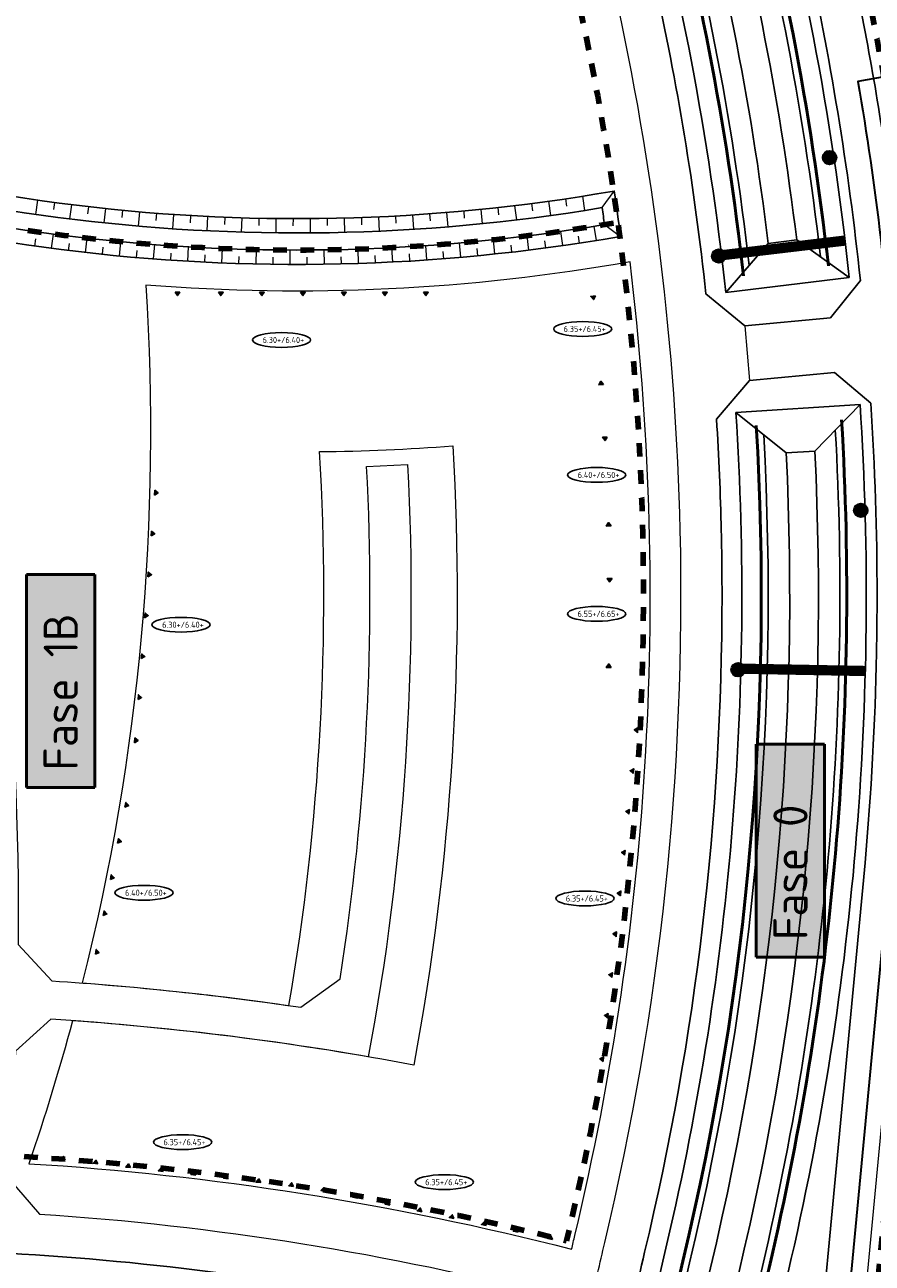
# Model space of a CAD drawing. Extents: x 168028 to 170416, y 448671 to 449636.
# Tile 7 of 32: x 168372 to 168496, y 448832 to 449013. Entities that reach past the tile are written whole.
import ezdxf
from ezdxf.enums import TextEntityAlignment as Align
from ezdxf.lldxf.tags import DXFTag

# ---------------------------------------------------------------- set-up
doc = ezdxf.new("R2010")
doc.units = 0
doc.linetypes.add('XX-FASEGRENS', pattern=[4, 2, -2])
for name, color, linetype, lineweight in [('N-CO-GC-DAMWAND-G', 60, 'OB-BESCHOEIING', 50), ('N-RO-OG-TOPOGRAFIE_BEBOUWING_ENTREE-S', 7, 'Continuous', 25), ('N-WA-GW-GRONDWERKLIJN-G', 90, 'Continuous', 25), ('N-WE-GW-TALUDARCERING_KORT-G', 90, 'Continuous', 13), ('N-WE-GW-TALUDARCERING_LANG-G', 90, 'Continuous', 13), ('N-WE-VH-KANTVERHARDING-G', 210, 'Continuous', 18), ('N-XX-AL-PEILMAAT_VLOERPEIL-S', 7, 'Continuous', 25), ('X-XX-AL-FASE-T50', 130, 'Continuous', 50), ('X-XX-AL-REFERENTIE-G', 7, 'Continuous', 25)]:
    doc.layers.add(name, color=color, linetype=linetype, lineweight=lineweight)
for name, color, linetype, lineweight, true_color in [('N-GV-GR-BOOM_KNELPUNT-G', 7, 'Continuous', 35, 0xff8000), ('N-OI-KL-ZINKER-G', 7, 'Continuous', 35, 0xffca80), ('N-OI-RI-PERSLEIDING-G', 6, 'RI-PERS', 35, 0xff00ff), ('N01-WE-KG-KADASTRAAL-O', 150, 'Continuous', 18, 0x007fff), ('X-XX-AL-FASEGRENS-G', 7, 'XX-FASEGRENS', 100, 0x0d33f2)]:
    doc.layers.add(name, color=color, linetype=linetype, lineweight=lineweight, true_color=true_color)
doc.styles.add('NLCS-ISO', font='NLCS-ISO.ttf')
doc.styles.add('NLCS-ISO-ANNOTATIEF-T50', font='NLCS-ISO.ttf', dxfattribs={"height": 5})
doc.styles.get("Standard").update_dxf_attribs({"font": 'iso.shx'})
doc.linetypes.add('OB-BESCHOEIING', pattern='A,30,-5,[1,NLCS.SHX,S=1,R=0,X=0,Y=0],-5', length=40)
tags = doc.linetypes.add('RI-PERS', pattern='A,7,-2,["P",Standard,S=1.8,R=0,X=-0.5,Y=-0.9],-2,7,-2,[102,NLCS.SHX,S=1,R=180,X=0,Y=0],-2', length=22).pattern_tags.tags
tags[6] = DXFTag(74, 10)

msp = doc.modelspace()

# ---------------------------------------------------------------- hatches: boundary and pattern name
at = {"layer": 'N-GV-GR-BOOM_KNELPUNT-G'}
h = msp.add_hatch(color=256, dxfattribs=at)
h.dxf.hatch_style = 1
edge = h.paths.add_edge_path()
edge.add_arc((168489.415, 448993.407), 1, 0, 360)
h = msp.add_hatch(color=256, dxfattribs=at)
h.dxf.hatch_style = 1
edge = h.paths.add_edge_path()
edge.add_arc((168473.208, 448979.012), 1, 0, 360)
h = msp.add_hatch(color=256, dxfattribs=at)
h.dxf.hatch_style = 1
edge = h.paths.add_edge_path()
edge.add_arc((168493.976, 448941.806), 1, 0, 360)
h = msp.add_hatch(color=256, dxfattribs=at)
h.dxf.hatch_style = 1
edge = h.paths.add_edge_path()
edge.add_arc((168476.032, 448918.493), 1, 0, 360)
at = {"layer": 'N-RO-OG-TOPOGRAFIE_BEBOUWING_ENTREE-S'}
for points in [[(168393.657, 448973.711), (168394.357, 448973.711), (168394.007, 448973.211)], [(168400.007, 448973.711), (168400.707, 448973.711), (168400.357, 448973.211)], [(168406.007, 448973.711), (168406.707, 448973.711), (168406.357, 448973.211)], [(168412.007, 448973.711), (168412.707, 448973.711), (168412.357, 448973.211)], [(168418.007, 448973.711), (168418.707, 448973.711), (168418.357, 448973.211)], [(168424.007, 448973.711), (168424.707, 448973.711), (168424.357, 448973.211)], [(168430.007, 448973.711), (168430.707, 448973.711), (168430.357, 448973.211)], [(168455.172, 448973.171), (168454.474, 448973.107), (168454.869, 448972.641)], [(168456.361, 448960.226), (168455.664, 448960.162), (168455.967, 448960.691)], [(168456.897, 448952.531), (168456.198, 448952.501), (168456.568, 448952.016)], [(168390.652, 448944.046), (168390.708, 448944.744), (168391.178, 448944.355)], [(168390.171, 448938.065), (168390.227, 448938.763), (168390.697, 448938.374)], [(168457.442, 448939.542), (168456.743, 448939.513), (168457.071, 448940.027)], [(168389.689, 448932.085), (168389.746, 448932.783), (168390.216, 448932.394)], [(168457.581, 448931.835), (168456.881, 448931.842), (168457.226, 448931.339)], [(168389.208, 448926.104), (168389.264, 448926.802), (168389.735, 448926.413)], [(168388.727, 448920.123), (168388.783, 448920.821), (168389.254, 448920.432)], [(168457.449, 448918.836), (168456.749, 448918.843), (168457.104, 448919.339)], [(168388.246, 448914.143), (168388.302, 448914.841), (168388.772, 448914.452)], [(168461.303, 448909.28), (168461.376, 448909.977), (168460.843, 448909.681)], [(168387.737, 448907.813), (168387.793, 448908.511), (168388.263, 448908.122)], [(168460.68, 448903.313), (168460.752, 448904.009), (168460.219, 448903.713)], [(168386.325, 448898.413), (168386.463, 448899.099), (168386.885, 448898.658)], [(168460.056, 448897.346), (168460.128, 448898.042), (168459.595, 448897.746)], [(168385.261, 448893.119), (168385.399, 448893.805), (168385.82, 448893.364)], [(168459.432, 448891.378), (168459.505, 448892.074), (168458.971, 448891.778)], [(168384.196, 448887.825), (168384.334, 448888.511), (168384.756, 448888.07)], [(168458.808, 448885.411), (168458.881, 448886.107), (168458.347, 448885.811)], [(168383.132, 448882.531), (168383.27, 448883.217), (168383.691, 448882.776)], [(168458.184, 448879.443), (168458.257, 448880.139), (168457.723, 448879.843)], [(168381.998, 448876.894), (168382.136, 448877.58), (168382.558, 448877.138)], [(168457.56, 448873.476), (168457.633, 448874.172), (168457.099, 448873.876)], [(168456.936, 448867.508), (168457.009, 448868.204), (168456.475, 448867.908)], [(168456.276, 448861.193), (168456.349, 448861.889), (168455.815, 448861.593)], [(168377.604, 448846.765), (168376.908, 448846.844), (168377.313, 448847.301)], [(168382.372, 448846.217), (168381.677, 448846.297), (168382.082, 448846.753)], [(168387.141, 448845.669), (168386.446, 448845.749), (168386.85, 448846.206)], [(168391.91, 448845.121), (168391.214, 448845.201), (168391.619, 448845.658)], [(168396.678, 448844.573), (168395.983, 448844.653), (168396.388, 448845.11)], [(168401.447, 448844.026), (168400.751, 448844.105), (168401.156, 448844.562)], [(168406.216, 448843.478), (168405.52, 448843.558), (168405.925, 448844.014)], [(168410.989, 448842.929), (168410.293, 448843.009), (168410.698, 448843.466)], [(168415.675, 448842.19), (168414.99, 448842.335), (168415.436, 448842.752)], [(168420.37, 448841.195), (168419.686, 448841.34), (168420.132, 448841.757)], [(168425.066, 448840.201), (168424.381, 448840.346), (168424.827, 448840.762)], [(168429.762, 448839.206), (168429.077, 448839.351), (168429.523, 448839.768)], [(168434.458, 448838.212), (168433.773, 448838.357), (168434.219, 448838.773)], [(168439.154, 448837.217), (168438.469, 448837.362), (168438.915, 448837.779)], [(168443.849, 448836.222), (168443.165, 448836.367), (168443.611, 448836.784)], [(168448.892, 448835.154), (168448.207, 448835.299), (168448.653, 448835.716)]]:
    msp.add_hatch(color=256, dxfattribs=at).paths.add_polyline_path(points)

# ---------------------------------------------------------------- linework, layer by layer
at = {"layer": 'N-CO-GC-DAMWAND-G', "flags": 128}
for points in [[(168476.817, 448976.11, 0.0397224), (168464.186, 449041.441, 0.0303567), (168439.393, 449113.57, -0.1830286), (168433.197, 449321.937, -0.1830286)], [(168489.229, 448977.591, 0.0396704), (168476.232, 449044.78, 0.0303567), (168450.946, 449118.342, -0.1831458), (168445.055, 449317.98, -0.1831458)], [(168469.431, 448759.938), (168471.093, 448776.076, -0.0329676), (168480.108, 448829.059, 0.073583), (168491.165, 448955.027, 0.073292)], [(168456.998, 448761.224), (168458.659, 448777.357, -0.0329676), (168467.95, 448831.963, 0.0735364), (168478.691, 448954.208, 0.0732368)]]:
    msp.add_lwpolyline(points, format="xyb", dxfattribs=at)
at = {"layer": 'N-GV-GR-BOOM_KNELPUNT-G'}
for centre in [(168489.415, 448993.407), (168473.208, 448979.012), (168493.976, 448941.806), (168476.032, 448918.493)]:
    msp.add_circle(centre, 1, dxfattribs=at)
at = {"layer": 'N-OI-KL-ZINKER-G', "const_width": 1.5, "flags": 128}
for points in [[(168473.598, 448979.12), (168491.671, 448981.27)], [(168476.436, 448918.649), (168494.634, 448918.31)]]:
    msp.add_lwpolyline(points, dxfattribs=at)
at = {"layer": 'N-OI-RI-PERSLEIDING-G', "flags": 128}
msp.add_lwpolyline([(168499.017, 449005.499), (168493.539, 449004.55, -0.0149497), (168496.894, 448981.39, -0.0521307), (168497.827, 448885.972), (168485.304, 448753.699, -0.1620901), (168482.752, 448747.92, 0.1274428), (168480.42, 448743.479), (168479.372, 448739.007)], format="xyb", dxfattribs=at)
at = {"layer": 'N-RO-OG-TOPOGRAFIE_BEBOUWING_ENTREE-S'}
for points in [[(168393.657, 448973.711), (168394.357, 448973.711), (168394.007, 448973.211)], [(168400.007, 448973.711), (168400.707, 448973.711), (168400.357, 448973.211)], [(168406.007, 448973.711), (168406.707, 448973.711), (168406.357, 448973.211)], [(168412.007, 448973.711), (168412.707, 448973.711), (168412.357, 448973.211)], [(168418.007, 448973.711), (168418.707, 448973.711), (168418.357, 448973.211)], [(168424.007, 448973.711), (168424.707, 448973.711), (168424.357, 448973.211)], [(168430.007, 448973.711), (168430.707, 448973.711), (168430.357, 448973.211)], [(168455.172, 448973.171), (168454.474, 448973.107), (168454.869, 448972.641)], [(168456.361, 448960.226), (168455.664, 448960.162), (168455.967, 448960.691)], [(168456.897, 448952.531), (168456.198, 448952.501), (168456.568, 448952.016)], [(168390.652, 448944.046), (168390.708, 448944.744), (168391.178, 448944.355)], [(168390.171, 448938.065), (168390.227, 448938.763), (168390.697, 448938.374)], [(168457.442, 448939.542), (168456.743, 448939.513), (168457.071, 448940.027)], [(168389.689, 448932.085), (168389.746, 448932.783), (168390.216, 448932.394)], [(168457.581, 448931.835), (168456.881, 448931.842), (168457.226, 448931.339)], [(168389.208, 448926.104), (168389.264, 448926.802), (168389.735, 448926.413)], [(168388.727, 448920.123), (168388.783, 448920.821), (168389.254, 448920.432)], [(168457.449, 448918.836), (168456.749, 448918.843), (168457.104, 448919.339)], [(168388.246, 448914.143), (168388.302, 448914.841), (168388.772, 448914.452)], [(168461.303, 448909.28), (168461.376, 448909.977), (168460.843, 448909.681)], [(168387.737, 448907.813), (168387.793, 448908.511), (168388.263, 448908.122)], [(168460.68, 448903.313), (168460.752, 448904.009), (168460.219, 448903.713)], [(168386.325, 448898.413), (168386.463, 448899.099), (168386.885, 448898.658)], [(168460.056, 448897.346), (168460.128, 448898.042), (168459.595, 448897.746)], [(168385.261, 448893.119), (168385.399, 448893.805), (168385.82, 448893.364)], [(168459.432, 448891.378), (168459.505, 448892.074), (168458.971, 448891.778)], [(168384.196, 448887.825), (168384.334, 448888.511), (168384.756, 448888.07)], [(168458.808, 448885.411), (168458.881, 448886.107), (168458.347, 448885.811)], [(168383.132, 448882.531), (168383.27, 448883.217), (168383.691, 448882.776)], [(168458.184, 448879.443), (168458.257, 448880.139), (168457.723, 448879.843)], [(168381.998, 448876.894), (168382.136, 448877.58), (168382.558, 448877.138)], [(168457.56, 448873.476), (168457.633, 448874.172), (168457.099, 448873.876)], [(168456.936, 448867.508), (168457.009, 448868.204), (168456.475, 448867.908)], [(168456.276, 448861.193), (168456.349, 448861.889), (168455.815, 448861.593)], [(168377.604, 448846.765), (168376.908, 448846.844), (168377.313, 448847.301)], [(168382.372, 448846.217), (168381.677, 448846.297), (168382.082, 448846.753)], [(168387.141, 448845.669), (168386.446, 448845.749), (168386.85, 448846.206)], [(168391.91, 448845.121), (168391.214, 448845.201), (168391.619, 448845.658)], [(168396.678, 448844.573), (168395.983, 448844.653), (168396.388, 448845.11)], [(168401.447, 448844.026), (168400.751, 448844.105), (168401.156, 448844.562)], [(168406.216, 448843.478), (168405.52, 448843.558), (168405.925, 448844.014)], [(168410.989, 448842.929), (168410.293, 448843.009), (168410.698, 448843.466)], [(168415.675, 448842.19), (168414.99, 448842.335), (168415.436, 448842.752)], [(168420.37, 448841.195), (168419.686, 448841.34), (168420.132, 448841.757)], [(168425.066, 448840.201), (168424.381, 448840.346), (168424.827, 448840.762)], [(168429.762, 448839.206), (168429.077, 448839.351), (168429.523, 448839.768)], [(168434.458, 448838.212), (168433.773, 448838.357), (168434.219, 448838.773)], [(168439.154, 448837.217), (168438.469, 448837.362), (168438.915, 448837.779)], [(168443.849, 448836.222), (168443.165, 448836.367), (168443.611, 448836.784)], [(168448.892, 448835.154), (168448.207, 448835.299), (168448.653, 448835.716)]]:
    msp.add_lwpolyline(points, close=True, dxfattribs=at)
at = {"layer": 'N-WA-GW-GRONDWERKLIJN-G', "flags": 128}
for points in [[(168474.217, 448973.672, 0.0410043), (168461.439, 449040.68, 0.0303567), (168436.759, 449112.481, -0.1848137), (168431.179, 449324.805)], [(168477.65, 448977.632, 0.0388767), (168465.149, 449041.708, 0.0303567), (168440.317, 449113.951, -0.1817952), (168433.688, 449320.286, -0.1817952)], [(168492.287, 448975.854, 0.0408609), (168478.978, 449045.541, 0.0303567), (168453.58, 449119.431, -0.1851375), (168448.458, 449319.078)], [(168488.077, 448978.874, 0.0388546), (168475.268, 449044.513, 0.0303567), (168450.021, 449117.961, -0.1818449), (168443.648, 449316.96, -0.1818449)], [(168480.44, 448980.849, 0.0371769), (168468.185, 449042.55, 0.0303567), (168443.228, 449115.154, -0.1792436), (168435.762, 449316.553, -0.1792436)], [(168484.608, 448981.362, 0.0371754), (168472.232, 449043.671, 0.0303567), (168447.11, 449116.758, -0.179247), (168439.753, 449315.245, -0.179247)], [(168472.051, 448757.557), (168473.928, 448775.784, -0.0329676), (168482.88, 448828.397, 0.0747996), (168493.88, 448957.297, 0.0747996)], [(168453.948, 448759.428), (168455.824, 448777.649, -0.0329676), (168465.178, 448832.625, 0.0747996), (168475.717, 448956.129, 0.0747996)], [(168458.191, 448763.047), (168459.654, 448777.254, -0.0329676), (168468.923, 448831.731, 0.0726956), (168479.77, 448952.863)], [(168468.635, 448761.968), (168470.099, 448776.179, -0.0329676), (168479.136, 448829.292, 0.0727564), (168490.248, 448953.553)], [(168461.673, 448766.112), (168462.787, 448776.932, -0.0329676), (168471.987, 448830.999, 0.0710145), (168483.064, 448950.209, 0.0710145)], [(168465.851, 448765.681), (168466.965, 448776.501, -0.0329676), (168476.072, 448830.023, 0.0710461), (168487.256, 448950.469, 0.0710461)]]:
    msp.add_lwpolyline(points, format="xyb", dxfattribs=at)
for points in [[(168298.733, 449009.334, 0.1530275), (168457.909, 448988.516, -0.0041661), (168458.839, 448981.877, -0.1504917), (168298.187, 449002.216, 0.0041668)], [(168299.932, 449006.475, 0.1488204), (168456.141, 448986.083, -0.0015623), (168456.488, 448983.606, -0.1479109), (168299.726, 449003.826, 0.0015459)]]:
    msp.add_lwpolyline(points, format="xyb", close=True, dxfattribs=at)
for points in [[(168474.217, 448973.672), (168480.44, 448980.849)], [(168480.44, 448980.849), (168484.608, 448981.362)], [(168484.608, 448981.362), (168492.287, 448975.854)], [(168474.217, 448973.672), (168492.287, 448975.854)], [(168493.88, 448957.297), (168475.717, 448956.129)], [(168487.256, 448950.469), (168493.88, 448957.297)], [(168475.717, 448956.129), (168483.064, 448950.209)], [(168487.256, 448950.469), (168483.064, 448950.209)]]:
    msp.add_lwpolyline(points, dxfattribs=at)
at = {"layer": 'N-WE-GW-TALUDARCERING_KORT-G'}
for p, q in [((168450.775, 448987.363), (168450.929, 448986.325)), ((168376.021, 448986.839), (168375.882, 448985.799)), ((168380.983, 448986.224), (168380.863, 448985.181)), ((168385.955, 448985.701), (168385.855, 448984.656)), ((168435.883, 448985.586), (168435.978, 448984.54)), ((168440.858, 448986.086), (168440.972, 448985.042)), ((168445.822, 448986.679), (168445.956, 448985.637)), ((168390.937, 448985.271), (168390.856, 448984.224)), ((168395.925, 448984.934), (168395.864, 448983.886)), ((168400.919, 448984.689), (168400.877, 448983.64)), ((168405.917, 448984.538), (168405.895, 448983.488)), ((168410.916, 448984.48), (168410.914, 448983.43)), ((168415.916, 448984.515), (168415.933, 448983.465)), ((168420.914, 448984.643), (168420.951, 448983.594)), ((168425.909, 448984.865), (168425.966, 448983.816)), ((168430.899, 448985.179), (168430.975, 448984.132)), ((168452.849, 448980.899), (168452.691, 448981.937)), ((168373.131, 448980.473), (168373.278, 448981.513)), ((168378.088, 448979.82), (168378.216, 448980.862)), ((168383.057, 448979.257), (168383.165, 448980.302)), ((168437.965, 448979.052), (168437.864, 448980.097)), ((168442.937, 448979.578), (168442.817, 448980.621)), ((168447.899, 448980.193), (168447.76, 448981.234)), ((168388.034, 448978.785), (168388.124, 448979.831)), ((168393.019, 448978.403), (168393.09, 448979.451)), ((168398.011, 448978.112), (168398.062, 448979.161)), ((168403.007, 448977.912), (168403.039, 448978.961)), ((168408.005, 448977.802), (168408.019, 448978.852)), ((168413.005, 448977.783), (168413, 448978.833)), ((168418.005, 448977.856), (168417.98, 448978.905)), ((168423.002, 448978.019), (168422.958, 448979.068)), ((168427.996, 448978.272), (168427.933, 448979.32)), ((168432.984, 448978.617), (168432.902, 448979.664))]:
    msp.add_line(p, q, dxfattribs=at)
at = {"layer": 'N-WE-GW-TALUDARCERING_LANG-G'}
for p, q in [((168373.544, 448987.182), (168373.247, 448985.103)), ((168453.246, 448987.74), (168453.573, 448985.666)), ((168378.5, 448986.52), (168378.242, 448984.436)), ((168383.468, 448985.951), (168383.248, 448983.863)), ((168388.445, 448985.475), (168388.264, 448983.382)), ((168433.392, 448985.371), (168433.563, 448983.278)), ((168438.371, 448985.824), (168438.581, 448983.735)), ((168443.341, 448986.371), (168443.59, 448984.286)), ((168448.3, 448987.009), (168448.588, 448984.929)), ((168393.43, 448985.091), (168393.288, 448982.996)), ((168398.421, 448984.8), (168398.319, 448982.703)), ((168403.417, 448984.602), (168403.354, 448982.503)), ((168408.416, 448984.498), (168408.392, 448982.398)), ((168413.416, 448984.486), (168413.431, 448982.386)), ((168418.415, 448984.568), (168418.469, 448982.468)), ((168423.412, 448984.742), (168423.505, 448982.644)), ((168428.405, 448985.01), (168428.537, 448982.914)), ((168375.608, 448980.135), (168375.883, 448982.217)), ((168445.419, 448979.874), (168445.16, 448981.958)), ((168450.375, 448980.535), (168450.079, 448982.614)), ((168455.318, 448981.286), (168454.984, 448983.359)), ((168380.571, 448979.528), (168380.808, 448981.614)), ((168385.544, 448979.01), (168385.743, 448981.101)), ((168390.526, 448978.583), (168390.686, 448980.677)), ((168395.514, 448978.246), (168395.637, 448980.343)), ((168400.508, 448978.001), (168400.593, 448980.099)), ((168405.506, 448977.846), (168405.552, 448979.945)), ((168420.504, 448977.926), (168420.435, 448980.025)), ((168425.499, 448978.134), (168425.393, 448980.231)), ((168430.49, 448978.433), (168430.346, 448980.528)), ((168435.475, 448978.823), (168435.292, 448980.915)), ((168440.452, 448979.303), (168440.231, 448981.392)), ((168410.505, 448977.781), (168410.513, 448979.881)), ((168415.505, 448977.808), (168415.475, 448979.908))]:
    msp.add_line(p, q, dxfattribs=at)
at = {"layer": 'N-WE-GW-TALUDARCERING_LANG-G', "flags": 128}
for points in [[(168456.141, 448986.083), (168457.909, 448988.516)], [(168456.488, 448983.606), (168458.839, 448981.877)]]:
    msp.add_lwpolyline(points, dxfattribs=at)
at = {"layer": 'N-WE-VH-KANTVERHARDING-G', "flags": 128}
msp.add_lwpolyline([(168313.182, 448771.68, -0.029628), (168322.11, 448831.81), (168318.169, 448836.385, 0.0177089), (168289.097, 448833.347, -0.074989), (168294.018, 448956.446, 0.024904), (168299.851, 448997.885, 0.0576089), (168360.975, 448979.129, -0.0521388), (168370.702, 448878.282), (168375.628, 448872.986, -0.0203876), (168412.053, 448869.125), (168417.804, 448873.302, 0.0519246), (168421.686, 448948.228), (168427.679, 448948.515, -0.0591546), (168421.931, 448861.875, 0.0263637), (168375.493, 448867.383), (168370.327, 448862.684, -0.0095228), (168369.232, 448844.163), (168373.807, 448838.882, -0.0464335), (168449.792, 448826.73), (168455.473, 448830.194, -0.0026721), (168456.522, 448834.693, 0.064507), (168467.565, 448938.871, 0.0491077), (168457.894, 449018.176, 0.0127235)], format="xyb", dxfattribs=at)
msp.add_lwpolyline([(168477.02, 448968.787), (168477.695, 448960.815)], dxfattribs=at)
msp.add_lwpolyline([(168576.514, 448774.502, 0.0300886), (168569.853, 448825.181, -0.0129899), (168565.764, 448850.011, -0.0333556), (168560.625, 448921.455), (168555.755, 448926.69, 0.0313551), (168507.335, 448926.875), (168502.286, 448921.549, -0.0004053), (168502.272, 448920.832, -0.0176388), (168500.568, 448889.676), (168490.535, 448783.705), (168494.974, 448778.28), (168572.259, 448770.147)], format="xyb", close=True, dxfattribs=at)
at = {"layer": 'N-XX-AL-PEILMAAT_VLOERPEIL-S', "color": 7, "linetype": 'ByBlock'}
for centre in [(168453.309, 448968.339), (168409.233, 448966.734), (168455.338, 448946.993), (168455.332, 448926.667), (168394.537, 448925.078), (168389.112, 448885.871), (168453.623, 448885.038), (168394.762, 448849.396), (168433.056, 448843.547)]:
    msp.add_ellipse(centre, major_axis=(4.255, 0), ratio=0.2541392, dxfattribs=at)
at = {"layer": 'N01-WE-KG-KADASTRAAL-O', "flags": 128}
msp.add_lwpolyline([(168460.217, 448978.159, -0.0638086), (168389.377, 448974.761, -0.0777033), (168380.089, 448872.674, -0.0169239), (168410.32, 448869.377, 0.0572586), (168414.805, 448950.397, 0.0161219), (168434.289, 448951.236, -0.0607243), (168428.573, 448860.677, 0.0283813), (168378.656, 448867.164, -0.016484), (168372.278, 448846.244, -0.0476716), (168451.671, 448833.733, -0.0011794), (168452.145, 448835.738, 0.0891515)], format="xyb", close=True, dxfattribs=at)
at = {"layer": 'X-XX-AL-FASEGRENS-G', "flags": 128}
msp.add_lwpolyline([(168305.364, 448776.657, -0.0264161), (168313.862, 448832.674, 0.4993136), (168313.861, 448832.675, 0.0168903), (168287.5, 448829.711, 0.0020711), (168287.919, 448826.297), (168270.411, 448825.335), (168270.082, 448831.326), (168281.205, 448831.937, -0.0064762), (168280.136, 448842.795, -0.1019899), (168450.928, 448834.955, 0.0537532), (168462.076, 448920.461, 0.0112173), (168462.072, 448938.505, 0.0492565), (168452.526, 449016.978, 0.0127235), (168447.562, 449036.834, 0.0303567), (168423.45, 449106.983, -0.0612254), (168403.214, 449180.248, -0.2437818), (168496.415, 449451.414, -0.0059834), (168500.732, 449455.432, 0.0265293), (168500.305, 449456.165, -0.1387697), (168463.14, 449574.342), (168420.204, 449576.187), (168413.795, 449577.83), (168374.35, 449581.95), (168348.51, 449582.95), (168319.591, 449584.069), (168301.202, 449583.856), (168287.552, 449585.915), (168286.307, 449586.028), (168280.429, 449586.265), (168280.749, 449589.77), (168324.681, 449587.644), (168348.661, 449586.667), (168363.649, 449586.056), (168378.637, 449585.445), (168457.334, 449582.176), (168457.766, 449588.387), (168480.158, 449587.509), (168479.911, 449581.212), (168607.31, 449576.22), (168607.444, 449581.185), (168625.545, 449580.352), (168625.315, 449575.356), (168695.816, 449572.111), (168695.724, 449568.535), (168695.392, 449562.606), (168676.568, 449227.174), (168665.298, 449021.674), (168664.252, 449001.887), (168664.291, 448984.781), (168666.159, 448951.552), (168669.931, 448931.076), (168675.698, 448910.662), (168681.684, 448894.271), (168689.941, 448876.057), (168714.338, 448831.102), (168728.219, 448787.516), (168732.245, 448760.066), (168733.122, 448750.601), (168732.786, 448737.253), (168735.071, 448735.844), (168735.236, 448735.313), (168741.261, 448731.852), (168741.393, 448731.251), (168741.621, 448730.568), (168742.04, 448729.789), (168742.674, 448728.888), (168743.139, 448728.417), (168742.832, 448720.298), (168742.01, 448719.285), (168741.155, 448717.73), (168740.509, 448692.888), (168734.966, 448692.888), (168735.224, 448710.412), (168735.244, 448716.122, 0.2163546), (168733.852, 448719.389, 0.0651182), (168728.265, 448723.309), (168726.927, 448729.38), (168724.68, 448732.931), (168482.729, 448758.18), (168480.703, 448738.631), (168470.223, 448739.411), (168470.461, 448744.858), (168471.703, 448759.33), (168319.48, 448775.144), (168316.971, 448750.602), (168311.005, 448751.129), (168313.561, 448775.775)], format="xyb", close=True, dxfattribs=at)
for points in [[(168485.017, 449057.468), (168487.72, 449047.994, -0.0628768), (168503.773, 448937.959, -0.0096638), (168503.772, 448920.803, -0.0176311), (168502.063, 448889.555, -0.0018089), (168491.968, 448781.913), (168598.757, 448770.925), (168596.643, 448750.454), (168592.124, 448750.919), (168593.355, 448762.886), (168491.136, 448773.403, -0.0002234), (168489.565, 448757.466)], [(168267.084, 448991.766), (168272.682, 448991.702), (168292.053, 448990.235), (168293.235, 449002.369), (168293.57, 449006.682), (168299.384, 449003.98, 0.1501354), (168458.46, 448983.943, 0.1501354)]]:
    msp.add_lwpolyline(points, format="xyb", dxfattribs=at)
at = {"layer": 'X-XX-AL-REFERENTIE-G', "flags": 128}
for points in [[(168491.742, 449025.727, -0.0183826), (168497.651, 448993.751), (168503.25, 448989.797, -0.0628356), (168571.902, 448994.339, -0.0632089), (168639.92, 448981.562, 0.1827074), (168649.099, 448824.641, 0.0084103), (168650.556, 448821.52, -0.108557), (168666.843, 448754.16), (168483.538, 448773.45), (168494.593, 448890.228, 0.0176311), (168496.273, 448920.948, 0.0048114), (168496.355, 448929.346, 0.0161254), (168495.452, 448957.471), (168490.124, 448961.989), (168477.695, 448960.815), (168472.874, 448955.137, -0.0099037), (168473.569, 448938.765, -0.0056906), (168473.675, 448929.349, -0.0586458), (168462.358, 448833.299, 0.0091783), (168459.003, 448818.015, 0.0776829), (168333.575, 448833.575), (168327.549, 448828.494, 0.0285778), (168319.159, 448771.152)], [(168463.75, 449019.482, -0.0281996), (168471.321, 448973.473), (168477.02, 448968.787), (168489.521, 448969.968), (168493.924, 448975.406, 0.0284785), (168485.885, 449024.42, 0.0127235)]]:
    msp.add_lwpolyline(points, format="xyb", dxfattribs=at)

# ---------------------------------------------------------------- texts
at = {"layer": 'N-XX-AL-PEILMAAT_VLOERPEIL-S', "color": 7, "linetype": 'ByBlock', "style": 'NLCS-ISO'}
for s, p in [(' 6.30+/6.40+', (168409.233, 448966.734)), (' 6.35+/6.45+', (168453.309, 448968.339)), (' 6.40+/6.50+', (168455.338, 448946.993)), (' 6.30+/6.40+', (168394.537, 448925.078)), (' 6.55+/6.65+', (168455.332, 448926.667)), (' 6.40+/6.50+', (168389.112, 448885.871)), (' 6.35+/6.45+', (168453.623, 448885.038)), (' 6.35+/6.45+', (168394.762, 448849.396)), (' 6.35+/6.45+', (168433.056, 448843.547))]:
    msp.add_text(s, height=0.9, dxfattribs=at).set_placement(p, align=Align.MIDDLE)
at = {"layer": 'X-XX-AL-FASE-T50', "char_height": 5, "width": 26.16213, "attachment_point": 1, "rotation": 90, "style": 'NLCS-ISO-ANNOTATIEF-T50', "bg_fill": 17, "box_fill_scale": 1.5, "bg_fill_color": 256, "bg_fill_true_color": 16751001, "bg_fill_transparency": 0}
for s, insert in [('Fase 1B', (168374.43, 448903.763)), ('Fase 0', (168481.189, 448878.962))]:
    msp.add_mtext(s, dxfattribs=dict(at, insert=insert))

doc.saveas('drawing.dxf')
